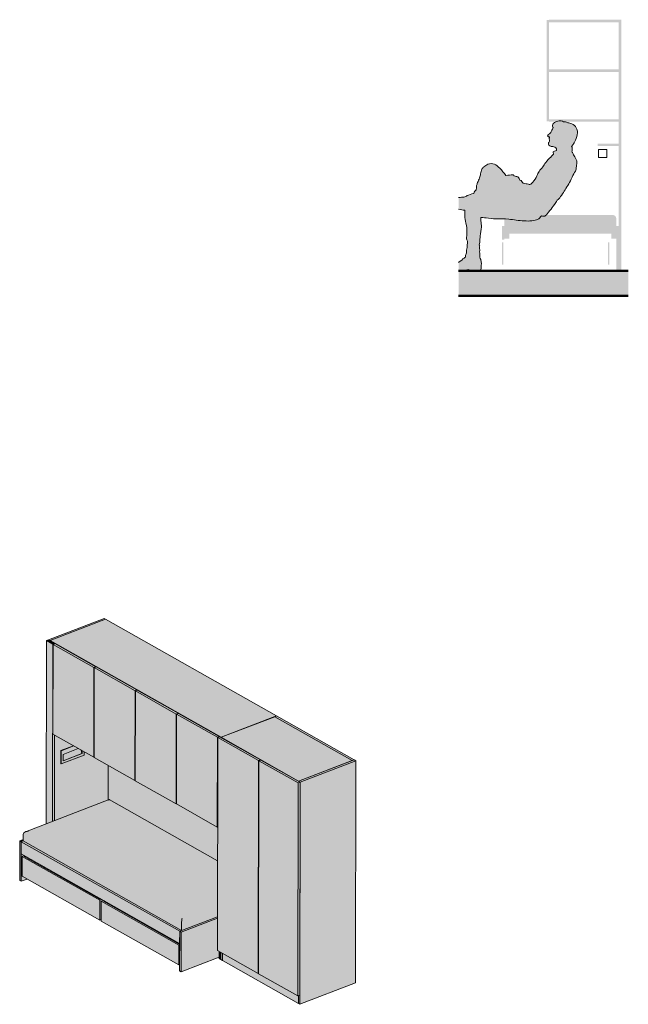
# Model space of a CAD drawing. Header units: centimetres. Extents: x 10737 to 14794, y -243 to 11882.
# Tile 6 of 9: x 13175 to 13664, y 40 to 832. Entities that reach past the tile are written whole.
import ezdxf

# ---------------------------------------------------------------- set-up
doc = ezdxf.new("R2010")
doc.units = ezdxf.units.CM
doc.linetypes.add('Aligning Line', pattern=[0.32004, 0.16002, -0.16002])
for name, color, linetype, lineweight in [('A-DETL-GENF', 92, 'Continuous', 18), ('A-FLOR-FNSH', 192, 'Continuous', 50), ('A-FLOR-PATT', 8, 'Continuous', 50), ('A-GENM', 13, 'Continuous', 18), ('E-ELEC-FIXT', 91, 'Continuous', 18), ('G-IMPT', 8, 'Continuous', 18)]:
    doc.layers.add(name, color=color, linetype=linetype, lineweight=lineweight)

# ---------------------------------------------------------------- blocks, each defined once
blk = doc.blocks.new('FURN_Sp_Lozko 1-01 Nrozk - E25-LZ-01-10031609-E25-LZ-01 Copy 1')
at = {"layer": 'A-GENM'}
for points in [[(15973.75, 332.69), (16018.46, 349.88), (16017.18, 350.6), (15972.47, 333.41), (15973.74, 332.69)], [(16111.33, 254.94), (16156.04, 272.13), (16018.46, 349.88), (15973.75, 332.69), (16075.3, 275.3)], [(15970.77, 185.4), (15975.87, 187.36), (15976.03, 329.94), (15970.93, 332.82), (15970.77, 190.3)], [(15976.03, 329.94), (15977.57, 330.53), (15972.47, 333.41), (15970.93, 332.82), (15975.83, 330.05)], [(15975.87, 187.36), (15977.41, 187.96), (15977.49, 256.7), (15976.07, 257.5), (15976.15, 329.69), (15977.57, 330.23), (15977.57, 330.53), (15976.03, 329.94), (15975.87, 190.3)], [(16008.94, 238.93), (16009.02, 311.12), (15976.15, 329.69), (15976.07, 257.5), (16004.96, 241.17)], [(16009.02, 311.12), (16010.56, 311.71), (15977.69, 330.28), (15976.15, 329.69)], [(16111.33, 254.76), (16111.33, 254.94), (15977.57, 330.53), (15977.57, 330.23), (15977.69, 330.28), (16010.56, 311.71), (16010.56, 311.47), (16010.82, 311.57), (16043.68, 292.99), (16043.68, 292.75), (16043.94, 292.85), (16076.8, 274.27), (16076.8, 274.03), (16077.06, 274.13), (16109.92, 255.56), (16109.92, 255.31), (16110.18, 255.41), (16111.23, 254.82)], [(16008.94, 238.93), (16009.19, 239.03), (16009.27, 310.97), (16010.56, 311.47), (16010.56, 311.71), (16009.02, 311.12), (16008.94, 240.21)], [(16042.06, 220.21), (16042.14, 292.4), (16009.27, 310.97), (16009.19, 238.78), (16031.17, 226.36)], [(16042.14, 292.4), (16043.68, 292.99), (16010.82, 311.57), (16009.27, 310.97), (16031.17, 298.6)], [(16042.06, 220.21), (16042.32, 220.31), (16042.4, 292.26), (16043.68, 292.75), (16043.68, 292.99), (16042.14, 292.4), (16042.06, 221.5)], [(16075.18, 201.49), (16075.26, 273.68), (16042.4, 292.26), (16042.32, 220.07), (16044.41, 218.88)], [(16075.26, 273.68), (16076.8, 274.27), (16043.94, 292.85), (16042.4, 292.26), (16072.4, 275.3)], [(16075.18, 201.49), (16075.44, 201.59), (16075.52, 273.54), (16076.8, 274.03), (16076.8, 274.27), (16075.26, 273.68), (16075.18, 202.78)], [(16108.3, 182.77), (16108.38, 254.96), (16075.52, 273.54), (16075.44, 201.35), (16107.69, 183.12)], [(16108.38, 254.96), (16109.92, 255.56), (16077.06, 274.13), (16075.52, 273.54)], [(16173.75, 219.67), (16216.92, 236.26), (16154.5, 271.53), (16111.33, 254.94), (16173.35, 219.89)], [(16216.92, 236.26), (16218.46, 236.85), (16156.04, 272.13), (16154.5, 271.53), (16216.89, 236.27)], [(15977.41, 187.96), (16020.58, 204.55), (16020.61, 232.33), (16009.19, 238.78), (16009.19, 239.03), (16008.94, 238.93), (16001.16, 243.32), (16001.16, 240.67), (15982.66, 233.56), (15982.47, 233.67), (15982.48, 244.29), (15992.59, 248.17), (15977.49, 256.7), (15977.41, 190.3)], [(16108.3, 182.77), (16108.56, 182.87), (16108.64, 254.82), (16109.92, 255.31), (16109.92, 255.56), (16108.38, 254.94), (16108.3, 183.12)], [(16141.31, 64.97), (16141.5, 236.25), (16108.64, 254.82), (16108.45, 83.55), (16134.49, 68.83)], [(16141.5, 236.25), (16143.05, 236.84), (16110.18, 255.41), (16108.64, 254.82), (16138.81, 237.77)], [(16173.75, 219.49), (16173.75, 219.67), (16111.33, 254.94), (16111.33, 254.76), (16143.05, 236.84), (16143.05, 236.6), (16143.3, 236.69), (16173.43, 219.67)], [(15982.67, 244.18), (15992.78, 248.06), (15992.59, 248.17), (15982.48, 244.29)], [(15982.66, 233.56), (16001.16, 240.67), (16001.16, 243.32), (15999.62, 244.18), (15999.62, 241.85), (15984.2, 235.92), (15984.21, 241.23), (15996.5, 245.96), (15992.78, 248.06), (15982.67, 244.18), (15982.67, 238.93)], [(15984.2, 236.11), (15999.43, 241.96), (15998.81, 244.65), (15996.5, 245.96), (15984.21, 241.23), (15984.21, 238.93)], [(15982.66, 233.56), (15982.66, 244.18), (15982.48, 244.29), (15982.47, 233.67)], [(15984.2, 235.92), (15999.62, 241.85), (15999.43, 241.96), (15984.2, 236.11)], [(15999.43, 241.96), (15999.43, 244.3), (15998.81, 244.65), (15999.42, 242)], [(15999.62, 241.85), (15999.62, 244.19), (15999.43, 244.3), (15999.43, 241.96)], [(16108.53, 155.65), (16108.56, 182.87), (16108.3, 182.77), (16075.44, 201.35), (16075.44, 201.59), (16075.18, 201.49), (16042.32, 220.07), (16042.32, 220.31), (16042.06, 220.21), (16020.61, 232.33), (16020.58, 204.55), (16021.39, 204.86), (16021.47, 204.84), (16108.45, 155.69)], [(16141.31, 64.97), (16141.57, 65.07), (16141.76, 236.1), (16143.05, 236.6), (16143.05, 236.84), (16141.5, 236.25), (16141.32, 66.26)], [(16173.16, 46.98), (16173.35, 218.25), (16141.76, 236.1), (16141.57, 64.83), (16156.95, 56.14)], [(16173.35, 218.25), (16174.89, 218.84), (16143.3, 236.69), (16141.76, 236.1), (16170.84, 219.67)], [(16175.02, 218.95), (16219.73, 236.13), (16218.46, 236.85), (16173.75, 219.67), (16174.82, 219.06)], [(16174.82, 40.24), (16219.54, 57.43), (16219.73, 236.13), (16175.02, 218.95), (16174.83, 42.72)], [(16173.16, 46.98), (16174.7, 47.57), (16174.89, 218.84), (16173.35, 218.25), (16173.16, 48.26)], [(16174.82, 40.24), (16175.02, 218.95), (16173.75, 219.67), (16173.75, 219.49), (16174.89, 218.84), (16174.7, 47.57), (16173.56, 47.13), (16173.56, 40.96)], [(15954.32, 179.08), (15955.34, 179.3), (15956.43, 179.34), (16021.19, 204.23), (16021.29, 204.65), (16021.39, 204.86), (15954.84, 179.28)], [(16080, 109.51), (16108.49, 120.46), (16108.53, 154.87), (16021.19, 204.23), (15956.43, 179.34), (16073.1, 113.41)], [(16108.53, 154.87), (16108.53, 155.65), (16021.39, 204.86), (16021.29, 204.65), (16021.19, 204.23), (16108.45, 154.92)], [(16079.59, 99.58), (16079.59, 104.89), (15952.21, 176.88), (15952.2, 171.57), (16079.32, 99.73)], [(16079.59, 104.89), (16079.65, 106.48), (16079.8, 108.17), (16080, 109.51), (15956.43, 179.34), (15955.34, 179.3), (15954.32, 179.08), (15953.44, 178.7), (15952.77, 178.18), (15952.35, 177.56), (15952.21, 176.88), (16079.59, 104.89)], [(15950.62, 139.13), (15950.65, 170.98), (15949.38, 171.7), (15949.35, 139.85)], [(15950.66, 170.98), (15952.2, 171.57), (15952.19, 172.78), (15949.38, 171.7), (15950.65, 170.98)], [(16078.04, 89.26), (16078.05, 98.99), (15950.66, 170.98), (15950.65, 161.25), (16073.1, 92.05)], [(16078.05, 98.99), (16079.58, 99.58), (15952.19, 171.57), (15950.66, 170.98), (16073.1, 101.78)], [(15950.62, 139.13), (15955.38, 140.96), (15951.26, 143.28), (15951.28, 159.21), (15953.05, 159.89), (15950.65, 161.25), (15950.63, 147.17)], [(16013.69, 108.01), (16013.7, 123.93), (15951.28, 159.21), (15951.26, 143.28), (16012.83, 108.49)], [(16013.7, 123.93), (16015.47, 124.61), (16014.71, 125.04), (16013.86, 124.72), (15952.97, 159.13), (15953.81, 159.46), (15953.05, 159.89), (15951.28, 159.21), (16013.69, 123.94)], [(15968.62, 150.29), (15969.46, 150.61), (15953.82, 159.45), (15952.97, 159.13), (15968.28, 150.48)], [(16013.86, 124.72), (16014.71, 125.04), (15969.46, 150.61), (15968.62, 150.29), (16013.7, 124.81)], [(16013.69, 108.01), (16014.96, 108.5), (16014.98, 123.15), (16016.81, 123.85), (16015.47, 124.61), (16013.7, 123.93), (16013.69, 109.86)], [(16077.38, 71.95), (16077.4, 87.87), (16014.98, 123.15), (16014.96, 107.22), (16074.11, 73.8)], [(16077.4, 87.87), (16078.04, 88.12), (16078.01, 88.83), (16077.56, 88.66), (16016.67, 123.07), (16017.57, 123.43), (16016.81, 123.85), (16014.98, 123.15), (16077.38, 87.88)], [(16032.31, 114.23), (16033.23, 114.58), (16017.58, 123.42), (16016.67, 123.07), (16031.33, 114.79)], [(16079.59, 104.89), (16108.48, 115.99), (16108.49, 120.46), (16080, 109.51), (16079.9, 108.91), (16079.71, 107.34), (16079.61, 105.64)], [(16077.56, 88.66), (16078.04, 88.84), (16078.01, 89.27), (16033.23, 114.58), (16032.31, 114.23), (16077.4, 88.75)], [(16079.59, 99.58), (16108.48, 110.68), (16108.48, 115.99), (16079.59, 104.89)], [(16014.96, 107.98), (16014.96, 108.5), (16014.62, 108.34), (16014.96, 107.98)], [(16079.32, 98.27), (16108.48, 109.47), (16108.48, 110.68), (16078.05, 98.99), (16079.29, 98.29)], [(16079.29, 66.42), (16109.86, 78.17), (16109.85, 82.75), (16108.45, 83.55), (16108.45, 109.46), (16079.32, 98.27), (16079.29, 68.83)], [(16079.29, 66.42), (16079.32, 98.27), (16078.05, 98.99), (16078.01, 67.14)], [(16077.38, 71.95), (16078.02, 72.19), (16078.01, 88.11), (16077.4, 87.87), (16077.38, 73.8)], [(16111.13, 76.24), (16111.13, 82.03), (16109.86, 82.75), (16109.85, 76.96)], [(16173.55, 40.96), (16173.56, 47.13), (16173.16, 46.98), (16141.57, 64.83), (16141.57, 65.07), (16141.31, 64.97), (16111.13, 82.03), (16111.14, 76.23), (16170.44, 42.72)]]:
    blk.add_hatch(color=256, dxfattribs=at).paths.add_polyline_path(points)
for p, q in [((16017.18, 350.6), (15972.47, 333.41)), ((15973.75, 332.69), (16018.46, 349.88)), ((16018.46, 349.88), (15973.75, 332.69)), ((16018.46, 349.88), (16017.18, 350.6)), ((16156.04, 272.13), (16018.46, 349.88)), ((15970.93, 332.82), (15970.77, 185.4)), ((15972.47, 333.41), (15970.93, 332.82)), ((15970.93, 332.82), (15976.03, 329.94)), ((15977.57, 330.53), (15972.47, 333.41)), ((15972.47, 333.41), (15973.75, 332.69)), ((15973.75, 332.69), (16111.33, 254.94)), ((15976.03, 329.94), (15975.87, 187.36)), ((15976.03, 329.94), (15977.57, 330.53)), ((15976.15, 329.69), (15976.07, 257.5)), ((15977.69, 330.28), (15976.15, 329.69)), ((15976.15, 329.69), (16009.02, 311.12)), ((15977.57, 330.53), (15977.57, 330.23)), ((16010.56, 311.71), (15977.69, 330.28)), ((16009.02, 311.12), (16008.94, 238.93)), ((16009.02, 311.12), (16010.56, 311.71)), ((16009.19, 238.78), (16009.27, 310.97)), ((16010.82, 311.57), (16009.27, 310.97)), ((16009.27, 310.97), (16042.14, 292.4)), ((16010.56, 311.71), (16010.56, 311.47)), ((16043.68, 292.99), (16010.82, 311.57)), ((16042.14, 292.4), (16043.68, 292.99)), ((16043.68, 292.99), (16043.68, 292.75)), ((16042.06, 220.21), (16042.14, 292.4)), ((16042.4, 292.26), (16042.32, 220.07)), ((16043.94, 292.85), (16042.4, 292.26)), ((16042.4, 292.26), (16075.26, 273.68)), ((16076.8, 274.27), (16043.94, 292.85)), ((16075.26, 273.68), (16075.18, 201.49)), ((16075.26, 273.68), (16076.8, 274.27)), ((16075.44, 201.35), (16075.52, 273.54)), ((16077.06, 274.13), (16075.52, 273.54)), ((16075.52, 273.54), (16108.38, 254.96)), ((16076.8, 274.27), (16076.8, 274.03)), ((16109.92, 255.56), (16077.06, 274.13)), ((16111.33, 254.94), (16156.04, 272.13)), ((16154.5, 271.53), (16111.33, 254.94)), ((16156.04, 272.13), (16154.5, 271.53)), ((16216.92, 236.26), (16154.5, 271.53)), ((16154.5, 271.53), (16216.92, 236.26)), ((16218.46, 236.85), (16156.04, 272.13)), ((16008.94, 238.93), (15976.07, 257.5)), ((15977.49, 256.7), (15977.41, 187.96)), ((15977.49, 256.7), (15977.41, 187.96)), ((16108.3, 182.77), (16108.38, 254.96)), ((16108.38, 254.96), (16109.92, 255.56)), ((16108.64, 254.82), (16108.45, 83.55)), ((16110.18, 255.41), (16108.64, 254.82)), ((16108.64, 254.82), (16141.5, 236.25)), ((16109.92, 255.56), (16109.92, 255.31)), ((16143.05, 236.84), (16110.18, 255.41)), ((16111.33, 254.94), (16173.75, 219.67)), ((16111.33, 254.76), (16111.33, 254.94)), ((16111.33, 254.76), (16111.33, 254.94)), ((15982.48, 244.29), (15992.59, 248.17)), ((15992.78, 248.06), (15982.67, 244.18)), ((15984.21, 241.23), (15996.5, 245.96)), ((15982.47, 233.67), (15982.48, 244.29)), ((15982.48, 244.29), (15982.67, 244.18)), ((15982.67, 244.18), (15982.66, 233.56)), ((15982.66, 233.56), (16001.16, 240.67)), ((15984.2, 236.11), (15999.43, 241.96)), ((15984.2, 236.11), (15999.43, 241.96)), ((15999.62, 241.85), (15984.2, 235.92)), ((15984.2, 235.92), (15984.21, 241.23)), ((15998.81, 244.65), (15999.43, 241.96)), ((15999.43, 241.96), (15999.43, 244.3)), ((15999.43, 241.96), (15999.43, 244.3)), ((15999.43, 241.96), (15999.62, 241.85)), ((15999.62, 244.19), (15999.62, 241.85)), ((16001.16, 240.67), (16001.16, 243.32)), ((16009.19, 239.03), (16008.94, 238.93)), ((16042.06, 220.21), (16009.19, 238.78)), ((15982.47, 233.67), (15982.66, 233.56)), ((16020.58, 204.55), (16020.61, 232.33)), ((16141.5, 236.25), (16141.31, 64.97)), ((16141.5, 236.25), (16143.05, 236.84)), ((16141.57, 64.83), (16141.76, 236.1)), ((16143.3, 236.69), (16141.76, 236.1)), ((16141.76, 236.1), (16173.35, 218.25)), ((16143.05, 236.84), (16143.05, 236.6)), ((16174.89, 218.84), (16143.3, 236.69)), ((16218.46, 236.85), (16173.75, 219.67)), ((16173.75, 219.67), (16216.92, 236.26)), ((16175.02, 218.95), (16219.73, 236.13)), ((16216.92, 236.26), (16218.46, 236.85)), ((16219.73, 236.13), (16218.46, 236.85)), ((16219.54, 57.43), (16219.73, 236.13)), ((16042.32, 220.31), (16042.06, 220.21)), ((16075.18, 201.49), (16042.32, 220.07)), ((16173.16, 46.98), (16173.35, 218.25)), ((16173.35, 218.25), (16174.89, 218.84)), ((16173.75, 219.49), (16173.75, 219.67)), ((16173.75, 219.67), (16175.02, 218.95)), ((16173.75, 219.49), (16173.75, 219.67)), ((16174.89, 218.84), (16174.7, 47.57)), ((16174.82, 40.24), (16175.02, 218.95)), ((16021.41, 204.88), (15954.05, 178.99)), ((16108.53, 155.66), (16021.44, 204.88)), ((16075.44, 201.59), (16075.18, 201.49)), ((16108.3, 182.77), (16075.44, 201.35)), ((16108.56, 182.87), (16108.3, 182.77)), ((15952.21, 176.88), (15952.2, 171.57)), ((15949.35, 139.85), (15949.38, 171.7)), ((15952.2, 172.78), (15949.38, 171.7)), ((15949.38, 171.7), (15950.66, 170.98)), ((15950.66, 170.98), (15950.62, 139.13)), ((15950.66, 170.98), (15950.65, 161.25)), ((15952.2, 171.57), (15950.66, 170.98)), ((15952.2, 171.57), (15950.66, 170.98)), ((15950.66, 170.98), (16078.05, 98.99)), ((16079.59, 99.58), (15952.2, 171.57)), ((16078.04, 89.26), (15950.65, 161.25)), ((15951.26, 143.28), (15951.28, 159.21)), ((15953.05, 159.89), (15951.28, 159.21)), ((15951.28, 159.21), (16013.7, 123.93)), ((15952.97, 159.13), (15953.82, 159.45)), ((16013.86, 124.72), (15952.97, 159.13)), ((15969.46, 150.61), (15968.62, 150.29)), ((16013.69, 108.01), (15951.26, 143.28)), ((15950.62, 139.13), (15949.35, 139.85)), ((15950.62, 139.13), (15955.38, 140.96)), ((16013.69, 108.01), (16013.7, 123.93)), ((16013.7, 123.93), (16015.47, 124.61)), ((16014.71, 125.04), (16013.86, 124.72)), ((16014.96, 107.22), (16014.98, 123.15)), ((16016.81, 123.85), (16014.98, 123.15)), ((16014.98, 123.15), (16077.4, 87.87)), ((16016.67, 123.07), (16017.58, 123.42)), ((16077.56, 88.66), (16016.67, 123.07)), ((16033.23, 114.58), (16032.31, 114.23)), ((16014.96, 108.5), (16013.69, 108.01)), ((16077.38, 71.95), (16014.96, 107.22)), ((16108.48, 110.68), (16078.05, 98.99)), ((16079.32, 98.27), (16108.48, 109.47)), ((16079.59, 99.58), (16079.59, 104.89)), ((16078.01, 67.14), (16078.05, 98.99)), ((16078.04, 89.26), (16078.05, 98.99)), ((16078.05, 98.99), (16079.59, 99.58)), ((16078.05, 98.99), (16079.32, 98.27)), ((16079.32, 98.27), (16079.29, 66.42)), ((16077.38, 71.95), (16077.4, 87.87)), ((16077.4, 87.87), (16078.04, 88.12)), ((16078.04, 88.84), (16077.56, 88.66)), ((16141.31, 64.97), (16108.45, 83.55)), ((16109.86, 82.75), (16109.85, 76.96)), ((16111.13, 82.03), (16111.13, 76.24)), ((16111.13, 82.03), (16111.13, 76.24)), ((16111.13, 82.03), (16111.13, 76.24)), ((16112.41, 81.31), (16112.4, 75.52)), ((16078.02, 72.19), (16077.38, 71.95)), ((16109.86, 78.17), (16079.29, 66.42)), ((16111.13, 76.24), (16109.85, 76.96)), ((16112.4, 75.52), (16111.13, 76.24)), ((16173.55, 40.96), (16111.13, 76.24)), ((16079.29, 66.42), (16078.01, 67.14)), ((16141.57, 65.07), (16141.31, 64.97)), ((16173.16, 46.98), (16141.57, 64.83)), ((16219.54, 57.43), (16174.82, 40.24)), ((16174.7, 47.57), (16173.16, 46.98)), ((16173.55, 40.96), (16173.56, 47.13)), ((16173.55, 40.96), (16173.56, 47.13)), ((16174.82, 40.24), (16173.55, 40.96))]:
    blk.add_line(p, q, dxfattribs=at)
for points in [[(16021.47, 204.84, 0), (16021.39, 204.86, 0), (16021.29, 204.65, 0), (16021.19, 204.23, 0)], [(15956.43, 179.34, 0), (15955.34, 179.3, 0), (15954.32, 179.08, 0), (15953.44, 178.7, 0), (15952.77, 178.18, 0), (15952.35, 177.56, 0), (15952.21, 176.88, 0)], [(16014.96, 107.97, 0), (16014.92, 108, 0), (16014.62, 108.34, 0)], [(16079.59, 104.89, 0), (16079.61, 105.64, 0), (16079.65, 106.48, 0), (16079.71, 107.34, 0), (16079.8, 108.17, 0), (16079.9, 108.91, 0), (16080, 109.51, 0)]]:
    blk.add_polyline3d(points, dxfattribs=at)
blk = doc.blocks.new('FURN_Sp_Lozko 1-01 Nrozk - E25-LZ-01-10031609-E25-LZ-01-3 Copy 1')
at = {"layer": 'A-GENM', "linetype": 'Aligning Line', "lineweight": 25}
for points in [[(11779.54, 750.2), (11781.54, 750.2), (11781.54, 831.8), (11779.54, 831.8), (11779.54, 752.22)], [(11788.61, 830), (11839.54, 830), (11839.54, 832), (11781.54, 832), (11781.54, 830)], [(11839.54, 750), (11839.54, 830), (11837.54, 830), (11837.54, 750)], [(11781.54, 790), (11837.54, 790), (11837.54, 792), (11781.54, 792)], [(11837.54, 750), (11837.54, 752), (11781.54, 752), (11781.54, 750), (11787.45, 750.01), (11788.36, 750.29), (11789.3, 750.51), (11790.08, 750.64), (11790.64, 750.69), (11791.05, 750.66), (11791.33, 750.61), (11791.83, 750.46), (11793.11, 750), (11835.08, 750)], [(11837.54, 630), (11839.54, 630), (11839.54, 750), (11837.54, 750), (11837.54, 637.59)], [(11828.16, 730.33), (11837.54, 730.33), (11837.54, 732.33), (11820.54, 732.33), (11820.54, 730.33)], [(11811.1, 660), (11835.54, 660), (11835.54, 672), (11835.43, 672.78), (11835.13, 673.5), (11834.66, 674.12), (11834.04, 674.6), (11833.31, 674.9), (11832.54, 675), (11779.16, 675), (11778.55, 674.27), (11778.13, 674.03), (11777.76, 673.98), (11777.22, 673.96), (11776.58, 673.99), (11775.89, 674.09), (11775.33, 674.19), (11775.05, 673.68), (11774.69, 673.18), (11774.27, 672.72), (11773.77, 672.29), (11773.21, 671.9), (11772.57, 671.54), (11771.87, 671.22), (11771.1, 670.94), (11770.26, 670.7), (11769.35, 670.5), (11768.36, 670.34), (11767.29, 670.23), (11765.58, 670.14), (11763.85, 670.12), (11762.58, 670.14), (11760.95, 670.23), (11758.61, 670.43), (11756.91, 670.61), (11753.81, 671.03), (11751.95, 671.25), (11748.75, 671.58), (11746.67, 671.73), (11745.54, 671.76), (11745.54, 660), (11794.04, 660)], [(11745.54, 655), (11745.54, 666), (11743.54, 666), (11743.54, 655), (11744.74, 655)], [(11837.54, 630), (11837.54, 666), (11835.54, 666), (11835.54, 630)]]:
    blk.add_hatch(color=8, dxfattribs=at).paths.add_polyline_path(points)
h = blk.add_hatch(color=8, dxfattribs=at)
h.paths.add_polyline_path([(11745.54, 656), (11749.54, 656), (11749.54, 660), (11745.54, 660), (11745.54, 656.7)])
h.paths.add_polyline_path([(11831.54, 656), (11835.54, 656), (11835.54, 660), (11831.54, 660)])
h = blk.add_hatch(color=8, dxfattribs=at)
h.paths.add_polyline_path([(11828.84, 635.1), (11830.04, 635.1), (11830.04, 653.1), (11828.84, 653.1), (11828.84, 636.3)])
h.paths.add_polyline_path([(11743.54, 635.1), (11744.74, 635.1), (11744.74, 653.1), (11743.54, 653.1), (11743.54, 636.3)])
blk = doc.blocks.new('KONTAKT-SIMON_Łącznik_jednobiegunowy_BASIC_zaciski_śrubowe - Kolor modułu - Biały-9376182-E25-LZ-01-3 Copy 1')
at = {"layer": 'E-ELEC-FIXT'}
for p, q in [((11821.32, 727.64), (11827.82, 727.64)), ((11821.32, 727.64), (11821.32, 727.58)), ((11827.82, 727.64), (11827.82, 727.58))]:
    blk.add_line(p, q, dxfattribs=at)
for points in [[(11821.32, 727.58), (11822.03, 727.57), (11823.47, 727.55), (11825.65, 727.55), (11827.09, 727.57), (11827.82, 727.58)], [(11821.32, 724.32), (11821.32, 724.84), (11821.32, 725.91), (11821.32, 727.02), (11821.32, 727.58)], [(11821.32, 721.1), (11821.32, 721.65), (11821.32, 722.73), (11821.32, 723.79), (11821.32, 724.32)], [(11827.82, 721.1), (11827.1, 721.09), (11825.66, 721.08), (11823.48, 721.08), (11822.04, 721.09), (11821.32, 721.1)], [(11827.82, 727.58), (11827.82, 727.02), (11827.82, 725.91), (11827.82, 724.84), (11827.82, 724.32)], [(11827.82, 724.32), (11827.82, 723.79), (11827.82, 722.73), (11827.82, 721.65), (11827.82, 721.1)]]:
    blk.add_open_spline(points, degree=3, dxfattribs=at)
blk = doc.blocks.new('DEIT_CzlowiekM-Siedzacy - 01_dwg-9883474-E25-LZ-01-3 Copy 1')
at = {"layer": 'G-IMPT'}
h = blk.add_hatch(color=256, dxfattribs=at)
h.paths.add_polyline_path([(11725.14, 630), (11726.21, 630), (11726.44, 630.24), (11726.57, 630.86), (11726.75, 631.97), (11726.91, 633.28), (11727.01, 634.57), (11727.03, 635.67), (11727, 636.59), (11726.91, 637.43), (11726.76, 638.2), (11726.58, 638.9), (11726.34, 639.57), (11726.03, 640.27), (11725.68, 640.98), (11725.78, 642.11), (11725.8, 643.2), (11725.76, 643.84), (11725.63, 645.29), (11725.65, 645.75), (11725.74, 646.59), (11725.72, 647.35), (11725.64, 648.16), (11725.46, 650.02), (11725.44, 650.61), (11725.49, 651.15), (11725.75, 652.87), (11725.72, 653.51), (11725.69, 654.15), (11725.73, 654.82), (11725.83, 655.7), (11726.12, 657.62), (11726.45, 659.76), (11726.81, 662.65), (11726.97, 664.35), (11727.02, 665.46), (11727, 666.63), (11726.85, 668.65), (11726.72, 670.28), (11726.57, 671.55), (11726.37, 672.35), (11726.39, 672.49), (11726.43, 672.59), (11726.51, 672.68), (11726.76, 672.83), (11727.11, 672.91), (11727.55, 672.94), (11728.37, 672.93), (11729.02, 672.88), (11730.23, 672.71), (11732.51, 672.34), (11733.82, 672.19), (11736.03, 672.01), (11737.85, 671.91), (11740.2, 671.86), (11745.54, 671.82), (11745.54, 672), (11745.67, 672.87), (11745.94, 673.5), (11746.41, 674.12), (11747.04, 674.6), (11747.83, 674.91), (11748.75, 675), (11779.16, 675), (11783.63, 680.37), (11784.67, 681.74), (11785.58, 683.02), (11786.57, 684.53), (11788.06, 686.85), (11788.77, 687.41), (11789.24, 687.87), (11789.83, 688.53), (11790.45, 689.31), (11791.31, 690.49), (11792.4, 692.1), (11793.78, 694.26), (11796.62, 698.85), (11797.6, 700.56), (11798.41, 702.06), (11799.3, 703.86), (11800.18, 705.76), (11800.76, 707), (11802.22, 709.33), (11802.66, 710.15), (11802.93, 710.74), (11803.1, 711.22), (11803.27, 712.04), (11803.36, 713.15), (11803.44, 713.86), (11803.62, 714.94), (11803.83, 716.12), (11803.9, 716.83), (11803.92, 717.49), (11803.88, 718.08), (11803.87, 718.16), (11803.67, 718.96), (11803.49, 719.44), (11803.17, 720.09), (11802.75, 720.8), (11801.53, 722.72), (11801.31, 723.25), (11801.06, 723.94), (11800.59, 724.83), (11800.2, 725.4), (11799.74, 726), (11800.01, 726.56), (11800.06, 727.03), (11800.11, 728.73), (11800.06, 729.09), (11800, 729.29), (11799.64, 729.99), (11799.59, 730.05), (11800.51, 731.32), (11801.23, 732.4), (11801.84, 733.44), (11802.49, 734.69), (11802.93, 735.65), (11803.47, 736.99), (11803.77, 737.93), (11804.03, 738.91), (11804.18, 739.66), (11804.27, 740.39), (11804.3, 741.12), (11804.28, 741.89), (11804.21, 742.56), (11804.09, 743.21), (11803.92, 743.87), (11803.68, 744.5), (11803.4, 745.09), (11803.05, 745.65), (11802.67, 746.17), (11802.39, 746.49), (11801.78, 747.08), (11801.28, 747.47), (11800.77, 747.81), (11800.07, 748.17), (11799.35, 748.46), (11798.96, 748.59), (11798.12, 748.81), (11797.29, 749.01), (11796.53, 749.26), (11794.8, 749.86), (11794.49, 749.91), (11794.18, 749.93), (11793.46, 749.91), (11793.11, 749.98), (11793.01, 750), (11787.41, 750), (11786.53, 749.68), (11786.01, 749.43), (11785.5, 749.07), (11785.12, 748.69), (11784.97, 748.5), (11784.66, 747.95), (11784.48, 747.45), (11784.37, 747.01), (11784.32, 746.53), (11784.34, 746.09), (11784.44, 745.7), (11784.57, 745.44), (11784.71, 745.21), (11784.37, 744.37), (11784.08, 743.78), (11783.82, 743.4), (11783.62, 743.13), (11783.36, 742.59), (11782.86, 741.2), (11782.68, 740.93), (11782.45, 740.68), (11782.01, 740.33), (11781.6, 740.06), (11780.86, 739.62), (11780.64, 739.44), (11780.45, 739.16), (11780.35, 738.86), (11780.33, 738.67), (11780.42, 738.35), (11780.52, 738.19), (11780.69, 738.02), (11780.98, 737.9), (11781.47, 737.8), (11781.56, 737.74), (11781.64, 737.62), (11781.72, 737.39), (11781.76, 737.06), (11781.74, 736.83), (11781.59, 736.43), (11781.61, 736.1), (11781.85, 735.25), (11781.84, 734.95), (11781.75, 734.39), (11781.59, 733.8), (11781.45, 733.45), (11781.24, 733.14), (11781.15, 732.98), (11781.04, 732.68), (11781, 732.32), (11781.01, 732.12), (11781.07, 731.83), (11781.24, 731.42), (11781.41, 731.13), (11781.59, 730.91), (11781.8, 730.7), (11782.11, 730.49), (11782.47, 730.31), (11782.86, 730.17), (11783.37, 730.07), (11785.81, 729.69), (11786.2, 729.51), (11786.55, 729.29), (11786.86, 729.05), (11787.1, 728.78), (11787.28, 728.47), (11787.41, 728.15), (11787.51, 727.74), (11787.52, 727.44), (11787.49, 727.14), (11787.44, 726.94), (11785.55, 726.25), (11785.11, 726.02), (11784.89, 725.85), (11784.86, 725.79), (11784.75, 725.39), (11784.81, 725.08), (11785.1, 723.88), (11783.22, 721.99), (11780.64, 719.33), (11779.74, 718.33), (11778.93, 717.33), (11778.33, 716.52), (11777.43, 715.14), (11776.54, 713.8), (11775.94, 713.05), (11773.71, 710.38), (11773.21, 709.64), (11772.98, 709.24), (11772.6, 708.43), (11771.56, 706.09), (11770.96, 704.94), (11770.39, 703.98), (11769.75, 703.01), (11769.2, 702.27), (11768.63, 701.59), (11767.95, 700.88), (11767.37, 700.34), (11766.79, 699.85), (11766.14, 699.38), (11764.59, 699.83), (11762.9, 700.11), (11761.7, 700.23), (11761.23, 700.34), (11760.88, 700.47), (11760.61, 700.64), (11760.35, 700.87), (11760.09, 701.19), (11759.23, 702.41), (11759.03, 702.57), (11758.7, 702.74), (11758.26, 702.85), (11758.07, 702.89), (11757.91, 703.38), (11757.66, 703.9), (11757.32, 704.48), (11757.01, 704.92), (11756.73, 705.22), (11756.61, 705.32), (11755.98, 705.68), (11755.51, 705.82), (11753.13, 706.45), (11753.12, 706.61), (11752.43, 707.24), (11751.82, 707.19), (11746.81, 706.76), (11746.01, 707.83), (11745.14, 708.9), (11744.23, 709.94), (11742.39, 711.91), (11740.64, 713.7), (11739.96, 714.33), (11739.25, 714.9), (11738.7, 715.27), (11738.32, 715.5), (11737.71, 715.78), (11737.06, 716.01), (11736.37, 716.18), (11735.68, 716.28), (11734.97, 716.32), (11734.24, 716.3), (11733.53, 716.22), (11732.9, 716.07), (11732.28, 715.86), (11731.69, 715.59), (11731.33, 715.39), (11730.83, 715.06), (11730.22, 714.55), (11729.39, 713.86), (11728.51, 713.11), (11727.64, 712.29), (11727.37, 711.88), (11727.16, 711.4), (11726.92, 710.67), (11726.72, 709.9), (11726.54, 708.86), (11726.29, 707.52), (11726.06, 706.47), (11725.76, 705.47), (11725.4, 704.42), (11724.79, 702.91), (11723.82, 700.63), (11723.52, 699.91), (11723.31, 699.17), (11723.17, 698.43), (11723.1, 697.81), (11722.97, 695.7), (11722.88, 695.39), (11722.77, 695.22), (11722.57, 694.99), (11722.09, 694.53), (11721.47, 693.86), (11721.26, 693.51), (11721.11, 693.12), (11720.98, 692.7), (11720.9, 692.24), (11719.68, 691.94), (11718.53, 691.59), (11717.25, 691.14), (11716.15, 690.71), (11715, 690.18), (11714.03, 689.75), (11713.43, 689.54), (11712.82, 689.4), (11712.03, 689.27), (11710.9, 689.17), (11709.42, 689.1), (11708.72, 689.07), (11708.72, 679.55), (11709.68, 679.31), (11710.84, 679.09), (11711.81, 678.97), (11712.73, 678.92), (11713.65, 678.92), (11713.74, 677.66), (11713.78, 676.32), (11713.79, 673.27), (11713.89, 672.35), (11714.1, 670.99), (11714.62, 668.4), (11714.93, 666.71), (11715.15, 665.05), (11715.3, 663.55), (11715.4, 661.95), (11715.43, 660.63), (11715.39, 659.32), (11715.33, 658.51), (11715.13, 656.7), (11715.12, 656.12), (11715.17, 655.7), (11715.22, 655.45), (11715.51, 654.57), (11715.87, 653.33), (11715.88, 652.96), (11715.81, 652.32), (11715.59, 650.52), (11715.6, 649.01), (11715.51, 648.28), (11715.4, 647.8), (11715.24, 647.15), (11715.18, 646.7), (11715.14, 645.8), (11715.13, 644.46), (11715.03, 644.06), (11714.85, 643.59), (11714.69, 643.33), (11714.41, 642.89), (11714.3, 642.55), (11714.24, 642.1), (11714.23, 641.67), (11714.24, 641.14), (11713.38, 640.53), (11712.78, 640.06), (11709.94, 637.68), (11709.11, 637.08), (11708.72, 636.82), (11708.72, 630), (11710.09, 630.03), (11711.37, 630.15), (11712.68, 630.34), (11715.15, 630.78), (11716.88, 631.11), (11716.88, 630), (11725, 630)])
h.paths.add_polyline_path([(11779.77, 675.73), (11779.77, 675.73), (11779.83, 675.8)])
h.paths.add_polyline_path([(11753.13, 706.61), (11753.11, 706.7), (11752.95, 707.02), (11752.78, 707.15), (11752.44, 707.24), (11753.12, 706.61)])
h.paths.add_polyline_path([(11800.01, 729.29), (11799.91, 729.54), (11799.89, 729.54)])
h = blk.add_hatch(color=256, dxfattribs=at)
h.paths.add_polyline_path([(11763.85, 670.12), (11765.91, 670.16), (11767.29, 670.23), (11768.44, 670.35), (11769.35, 670.5), (11770.26, 670.7), (11771.1, 670.94), (11771.87, 671.22), (11772.71, 671.61), (11773.21, 671.9), (11773.77, 672.29), (11774.27, 672.72), (11774.69, 673.18), (11775.05, 673.68), (11775.36, 674.21), (11776.04, 674.06), (11776.73, 673.98), (11777.41, 673.96), (11777.96, 674), (11778.2, 674.05), (11778.62, 674.35), (11779.16, 675), (11748.33, 674.97), (11747.7, 674.87), (11747.04, 674.6), (11746.41, 674.12), (11745.94, 673.5), (11745.64, 672.77), (11745.54, 671.78), (11745.54, 671.77), (11747.18, 671.7), (11749.28, 671.53), (11752.49, 671.19), (11754.68, 670.91), (11757.47, 670.55), (11760.36, 670.28), (11762.12, 670.16), (11763.28, 670.12)])
h.paths.add_polyline_path([(11787.58, 750), (11793.01, 750.02), (11791.56, 750.55), (11791.12, 750.65), (11790.64, 750.69), (11790.08, 750.64), (11789.3, 750.51), (11788.36, 750.29), (11787.41, 750), (11787.45, 750)])
for points, knots in [([(11787.44, 726.94), (11787.52, 727.36), (11787.57, 728.28), (11786.19, 730), (11783.03, 729.85), (11781.21, 730.94), (11780.83, 732.7), (11781.43, 733.19), (11781.73, 734.35), (11782, 735.35), (11781.4, 736.38), (11781.87, 736.95), (11781.7, 737.94), (11780.61, 737.86), (11780.25, 738.53), (11780.43, 739.26), (11780.86, 739.69), (11781.9, 740.18), (11783.12, 741.19), (11783.21, 742.77), (11784.09, 743.58), (11784.52, 744.74), (11784.71, 745.21)], [-8.375519, -8.375519, -8.375519, -8.375519, -8.173247, -7.925208, -7.610764, -7.354749, -7.135015, -6.986069, -6.792309, -6.608133, -6.425573, -6.27928, -6.12186, -5.950769, -5.806626, -5.656729, -5.52064, -5.328458, -5.106373, -4.891537, -4.67747, -4.511493, -4.511493, -4.511493, -4.511493]), ([(11784.71, 745.21), (11784.53, 745.49), (11784.21, 746.13), (11784.45, 747.72), (11785.38, 749.27), (11787.58, 750.12), (11791.39, 751.1), (11792.95, 749.72), (11794.73, 750.13), (11796.69, 748.98), (11800.13, 748.6), (11804.03, 745.37), (11804.76, 739.51), (11802.22, 734.03), (11801.14, 732.22), (11800.12, 730.73), (11799.59, 730.05)], [-4.13009, -4.13009, -4.13009, -4.13009, -3.950304, -3.727776, -3.494908, -3.217137, -2.868058, -2.624983, -2.398393, -2.13503, -1.803556, -1.416229, -0.98656, -0.552532, -0.28868, 0, 0, 0, 0]), ([(11799.59, 730.05), (11800.26, 729.25), (11800.01, 727.65), (11800.07, 726.2), (11799.74, 726)], [-0.5441928, -0.5441928, -0.5441928, -0.5441928, -0.2492444, 0, 0, 0, 0]), ([(11766.14, 699.38), (11766.9, 699.93), (11769.09, 701.69), (11771.94, 706.4), (11773.05, 710.07), (11776.68, 713.56), (11778.51, 717.24), (11782.81, 721.57), (11784.32, 723.12), (11785.11, 723.9)], [8.281501, 8.281501, 8.281501, 8.281501, 8.501785, 8.951356, 9.306364, 9.696164, 10.069653, 10.506703, 10.834099, 10.834099, 10.834099, 10.834099]), ([(11785.11, 723.9), (11785.02, 724.26), (11784.8, 725.13), (11784.53, 726.02), (11786.21, 726.51), (11787.44, 726.94)], [-2.1955351, -2.1955351, -2.1955351, -2.1955351, -2.0856371, -1.9131686, -1.6100835, -1.6100835, -1.6100835, -1.6100835]), ([(11799.74, 726), (11800.21, 725.43), (11801.12, 724.15), (11801.43, 722.38), (11804.71, 718.64), (11803.18, 713.8), (11803.48, 711.05), (11801.58, 708.31), (11800.63, 706.8)], [-12.329349, -12.329349, -12.329349, -12.329349, -12.061659, -11.821641, -11.438225, -11.048477, -10.745551, -10.376534, -10.376534, -10.376534, -10.376534]), ([(11720.9, 692.24), (11721, 692.92), (11721.47, 694.29), (11722.88, 695), (11723.08, 696.3), (11723.05, 698.84), (11723.99, 701.04), (11725.67, 704.91), (11726.43, 707.81), (11726.98, 712.17), (11729.24, 713.5), (11731.97, 716.49), (11738.03, 716.48), (11741.87, 712.41), (11745.38, 708.81), (11746.83, 706.73)], [-4.24713, -4.24713, -4.24713, -4.24713, -3.98869, -3.775127, -3.578374, -3.297183, -3.014043, -2.650642, -2.326127, -1.964993, -1.683566, -1.331864, -0.916149, -0.496342, 0, 0, 0, 0]), ([(11753.13, 706.41), (11754.65, 705.95), (11756.33, 705.85), (11757.41, 704.44), (11757.93, 703.41), (11758.08, 702.86)], [-0.8249964, -0.8249964, -0.8249964, -0.8249964, -0.5115866, -0.2586741, 0, 0, 0, 0]), ([(11800.63, 706.8), (11799.79, 704.83), (11797.8, 700.69), (11795.12, 696.45), (11790.51, 688.93), (11788.49, 687.13), (11788.06, 686.85)], [-10.376534, -10.376534, -10.376534, -10.376534, -9.959095, -9.525886, -8.964316, -8.812875, -8.812875, -8.812875, -8.812875]), ([(11758.08, 702.86), (11758.85, 702.88), (11759.71, 701.98), (11760.5, 700.22), (11763.11, 700.14), (11764.53, 699.88), (11765.73, 699.51), (11766.14, 699.38)], [-4.890575, -4.890575, -4.890575, -4.890575, -4.657432, -4.410298, -4.129516, -3.868208, -3.739354, -3.739354, -3.739354, -3.739354]), ([(11708.72, 689.08), (11710.27, 689.11), (11713.36, 689.25), (11715.53, 690.57), (11718.96, 691.81), (11720.9, 692.24)], [1.015674, 1.015674, 1.015674, 1.015674, 1.32764, 1.642217, 2.056929, 2.056929, 2.056929, 2.056929]), ([(11788.06, 686.85), (11787.22, 685.57), (11785.27, 682.38), (11782.46, 678.88), (11778.73, 674.51), (11778.28, 673.9), (11776.46, 673.91), (11775.34, 674.21)], [3.350293, 3.350293, 3.350293, 3.350293, 3.620747, 4.067354, 4.479272, 4.628326, 4.924599, 4.924599, 4.924599, 4.924599]), ([(11714.26, 641.15), (11714, 642.18), (11714.59, 643.14), (11715.35, 644.39), (11714.94, 646.7), (11715.8, 648.74), (11715.42, 651.06), (11716.24, 653.41), (11714.75, 655.76), (11715.67, 659.08), (11715.13, 667.01), (11713.56, 672.65), (11713.86, 676.46), (11713.7, 678.13), (11713.65, 678.93)], [8.249701, 8.249701, 8.249701, 8.249701, 8.472702, 8.695409, 8.969988, 9.243012, 9.521847, 9.80431, 10.093652, 10.426828, 10.875817, 11.328241, 11.683831, 11.970448, 11.970448, 11.970448, 11.970448]), ([(11775.34, 674.21), (11774.49, 673.12), (11772.61, 670.38), (11760.97, 669.69), (11749.24, 671.96), (11738.97, 671.72), (11731.57, 672.32), (11726.26, 673.41), (11726.61, 672.19), (11726.61, 671.19), (11726.86, 668.64), (11727.28, 663.93), (11725.85, 656.66), (11725.86, 655.14), (11725.54, 653.73), (11725.96, 652.8), (11725.06, 651.05), (11725.93, 650.26), (11725.26, 648.9), (11725.92, 646.86), (11725.57, 645.57), (11725.68, 644.44), (11725.88, 642.42), (11725.92, 641.73), (11725.68, 640.95)], [0, 0, 0, 0, 0.371969, 0.9714, 1.618369, 2.197898, 2.715419, 3.090165, 3.23646, 3.417744, 3.701201, 4.108922, 4.526664, 4.751613, 4.958833, 5.140287, 5.37934, 5.55301, 5.762495, 6.026854, 6.232052, 6.427376, 6.685467, 6.868648, 6.868648, 6.868648, 6.868648]), ([(11708.72, 636.82), (11708.75, 636.84), (11710.41, 637.91), (11712.97, 640.33), (11713.85, 640.86), (11714.26, 641.15)], [4.8566201, 4.8566201, 4.8566201, 4.8566201, 4.8661303, 5.2846977, 5.503894, 5.503894, 5.503894, 5.503894]), ([(11725.68, 640.95), (11726.01, 640.34), (11726.63, 639.09), (11727.39, 635.27), (11726.54, 630.28), (11726.35, 630)], [0, 0, 0, 0, 0.260628, 0.611128, 1.327545, 1.327545, 1.327545, 1.327545]), ([(11716.88, 631.13), (11715.92, 630.92), (11713.83, 630.55), (11711.31, 630.07), (11709.07, 629.97), (11708.76, 629.96)], [2.0607754, 2.0607754, 2.0607754, 2.0607754, 2.3695962, 2.7446988, 2.8042503, 2.8042503, 2.8042503, 2.8042503])]:
    blk.add_open_spline(points, degree=3, knots=knots, dxfattribs=at)
for points in [[(11746.83, 706.73), (11748.68, 706.9), (11750.53, 707.07), (11752.38, 707.24)], [(11713.65, 678.93), (11712.1, 678.84), (11710.39, 679.1), (11708.72, 679.55)], [(11716.85, 630), (11716.86, 630.38), (11716.87, 630.75), (11716.88, 631.13)], [(11726.35, 630), (11722.91, 630), (11719.88, 630), (11716.85, 630)]]:
    blk.add_open_spline(points, degree=3, dxfattribs=at)
blk.add_rational_spline([(11752.38, 707.24), (11752.57, 707.26), (11752.76, 707.19), (11752.91, 707.06), (11753.05, 706.93), (11753.13, 706.74), (11753.13, 706.55), (11753.13, 706.5), (11753.13, 706.46), (11753.13, 706.41)], [1, 0.943277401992, 0.943277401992, 1, 0.943277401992, 0.943277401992, 1, 1, 1, 1], degree=3, knots=[1.35939393, 1.35939393, 1.35939393, 1.35939393, 1.37800792, 1.37800792, 1.37800792, 1.39662191, 1.39662191, 1.39662191, 1.42240323, 1.42240323, 1.42240323, 1.42240323], dxfattribs=at)
blk = doc.blocks.new('DEIT_CzlowiekM-Siedzacy - _M_Siedzacy-9883504-E25-LZ-01-3 Copy 1')
blk.add_blockref('DEIT_CzlowiekM-Siedzacy - 01_dwg-9883474-E25-LZ-01-3 Copy 1', (0, 0))

msp = doc.modelspace()

# ---------------------------------------------------------------- hatches: boundary and pattern name
at = {"layer": 'A-FLOR-PATT', "lineweight": 18}
msp.add_hatch(color=256, dxfattribs=at).paths.add_polyline_path([(13664.1, 610), (13664.1, 630), (13527.59, 630), (13527.59, 610), (13629.97, 610)])

# ---------------------------------------------------------------- linework, layer by layer
at = {"layer": 'A-FLOR-FNSH', "color": 7}
for p, q in [((13536.04, 630), (13527.59, 630)), ((13537.17, 630), (13536.45, 630)), ((13538.24, 630), (13537.22, 630)), ((13540.39, 630), (13538.26, 630)), ((13541.46, 630), (13540.42, 630)), ((13543.59, 630), (13541.48, 630)), ((13544.65, 630), (13543.61, 630)), ((13664.1, 630), (13544.68, 630)), ((13527.59, 610), (13664.1, 610))]:
    msp.add_line(p, q, dxfattribs=at)

# ---------------------------------------------------------------- block references
at = {"layer": 'A-DETL-GENF'}
msp.add_blockref('DEIT_CzlowiekM-Siedzacy - _M_Siedzacy-9883504-E25-LZ-01-3 Copy 1', (1818.87, 0), dxfattribs=at)
at = {"layer": 'A-GENM', "linetype": 'Aligning Line', "lineweight": 25}
msp.add_blockref('FURN_Sp_Lozko 1-01 Nrozk - E25-LZ-01-10031609-E25-LZ-01-3 Copy 1', (1818.87, 0), dxfattribs=at)
at = {"layer": 'A-GENM'}
msp.add_blockref('FURN_Sp_Lozko 1-01 Nrozk - E25-LZ-01-10031609-E25-LZ-01 Copy 1', (-2774.85, 0), dxfattribs=at)
at = {"layer": 'E-ELEC-FIXT'}
msp.add_blockref('KONTAKT-SIMON_Łącznik_jednobiegunowy_BASIC_zaciski_śrubowe - Kolor modułu - Biały-9376182-E25-LZ-01-3 Copy 1', (1818.87, 0), dxfattribs=at)

doc.saveas('drawing.dxf')
